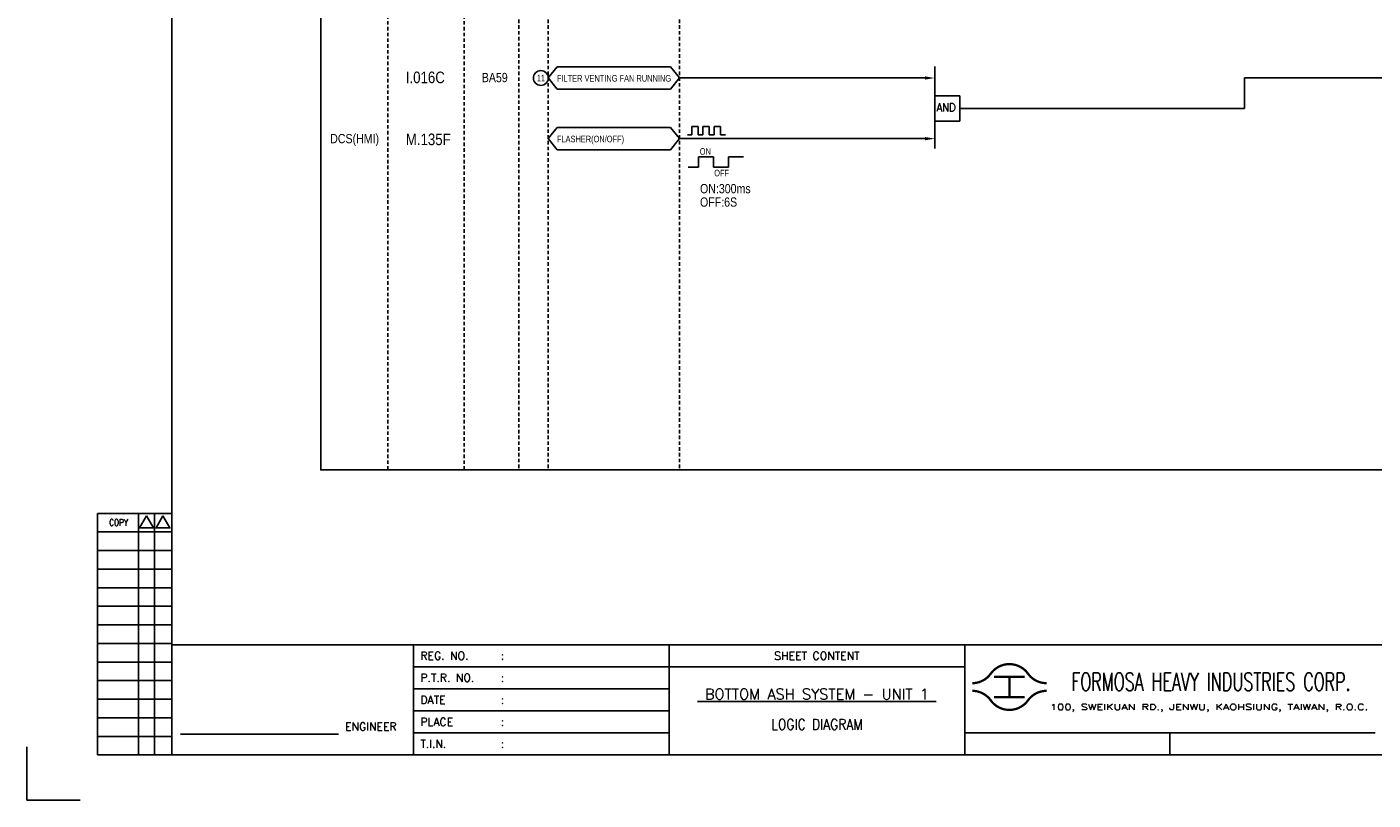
# Model space of a CAD drawing. Extents: x 3010 to 3976, y -172 to 511.
# Tile 1 of 4: x 3010 to 3592, y -172 to 163. Entities that reach past the tile are written whole.
import ezdxf
from ezdxf.enums import TextEntityAlignment as Align

# ---------------------------------------------------------------- set-up
doc = ezdxf.new("R2010")
doc.units = 0
doc.header["$MEASUREMENT"] = 0
doc.linetypes.add('HIDDEN', pattern=[4, 1.5, -1, 1.5])
doc.layers.get('0').update_dxf_attribs({"linetype": 'CONTINUOUS'})
doc.layers.get('Defpoints').update_dxf_attribs({"linetype": 'CONTINUOUS'})
for name, color, linetype in [('CON', 4, 'CONTINUOUS'), ('DCS', 7, 'CONTINUOUS'), ('DIM', 3, 'CONTINUOUS'), ('HID', 2, 'HIDDEN'), ('TEXT', 7, 'CONTINUOUS'), ('圖框CON', 4, 'CONTINUOUS'), ('圖框DIM', 3, 'CONTINUOUS'), ('框線', 6, 'CONTINUOUS')]:
    doc.layers.add(name, color=color, linetype=linetype)
doc.styles.add('E4', font='simplex.shx', dxfattribs={"height": 4})
doc.styles.add('ROMANS', font='romans', dxfattribs={"width": 0.8})
doc.styles.add('style3', font='ARIALN.TTF')

# ---------------------------------------------------------------- blocks, each defined once
blk = doc.blocks.new('Sht_Cont_T3')
at = {"layer": 'TEXT', "color": 3, "linetype": 'Continuous', "style": 'E4'}
for tag, p in [('$SHT_CONT_L1$', (55.63, 24.91)), ('$SHT_CONT_L2$', (55.63, 16.61)), ('$SHT_CONT_L3$', (55.63, 8.3))]:
    blk.add_attdef(tag, text='', height=4, dxfattribs=at).set_placement(p, align=Align.MIDDLE)
blk = doc.blocks.new('LEADER')
at = {"layer": 'CON'}
blk.add_solid([(0.85, -0.57), (0.85, -1.57), (3.85, -1.07)], dxfattribs=at)
blk = doc.blocks.new('1')
at = {"ltscale": 500, "const_width": 0.99}
blk.add_lwpolyline([(1686.83, 57.65, -0.241531), (1678.79, 61.78, 0.512989), (1662.7, 61.78, -0.241531), (1654.66, 57.65, -0.241531)], format="xyb", dxfattribs=at)
for points in [[(1664.14, 60.4), (1677.35, 60.4)], [(1670.74, 60.4), (1670.74, 51.6)], [(1664.14, 51.6), (1677.35, 51.6)]]:
    blk.add_lwpolyline(points, dxfattribs=at)
at = {"const_width": 0.99}
blk.add_lwpolyline([(1686.83, 54.35, 0.241531), (1678.79, 50.22, -0.512989), (1662.7, 50.22, 0.241531), (1654.66, 54.35, 0.241531)], format="xyb", dxfattribs=at)
at = {"layer": 'CON'}
for points in [[(1523.67, 26.6), (1523.67, 74.29)], [(1651.45, 26.6), (1651.45, 74.29)]]:
    blk.add_lwpolyline(points, dxfattribs=at)
at = {"layer": 'CON', "ltscale": 500}
for points in [[(1523.67, 64.75), (1413.11, 64.75)], [(1651.45, 64.75), (1523.67, 64.75)], [(1523.67, 55.22), (1413.11, 55.22)], [(1523.67, 45.69), (1413.11, 45.69)], [(1523.67, 36.15), (1413.11, 36.15)]]:
    blk.add_lwpolyline(points, dxfattribs=at)
at = {"layer": 'Defpoints'}
blk.add_lwpolyline([(1268.99, 7.08), (1246.02, 7.08), (1246.02, 30.05)], dxfattribs=at)
at = {"layer": 'DIM'}
for p, q in [((1276.46, 131.12), (1276.46, 26.6)), ((1276.46, 131.12), (1308.62, 131.12)), ((1294.26, 26.6), (1294.26, 131.12)), ((1301.15, 26.6), (1301.15, 131.12)), ((1276.46, 123.08), (1308.62, 123.08)), ((1276.46, 115.04), (1308.62, 115.04)), ((1276.46, 107), (1308.62, 107)), ((1276.46, 98.96), (1308.62, 98.96)), ((1276.46, 90.92), (1308.62, 90.92)), ((1276.46, 82.88), (1308.62, 82.88)), ((1276.46, 74.84), (1308.62, 74.84)), ((1276.46, 66.8), (1308.62, 66.8)), ((1276.46, 58.76), (1308.62, 58.76)), ((1276.46, 50.72), (1308.62, 50.72)), ((1276.46, 42.68), (1308.62, 42.68)), ((1276.46, 34.64), (1308.62, 34.64)), ((1276.46, 26.6), (1308.62, 26.6))]:
    blk.add_line(p, q, dxfattribs=at)
for points in [[(1297.7, 129.98), (1294.72, 124.81), (1300.69, 124.81)], [(1304.83, 129.98), (1301.84, 124.81), (1307.81, 124.81)]]:
    blk.add_lwpolyline(points, close=True, dxfattribs=at)
at = {"layer": '圖框CON'}
blk.add_line((1740.17, 36.15), (1740.17, 26.6), dxfattribs=at)
for points in [[(1413.11, 26.6), (1413.11, 74.29)], [(1828.89, 36.15), (1802.67, 36.15), (1651.45, 36.15)]]:
    blk.add_lwpolyline(points, dxfattribs=at)
at = {"layer": '圖框DIM'}
blk.add_line((1312.36, 35.55), (1380.65, 35.55), dxfattribs=at)
at = {"layer": '框線'}
for p, q in [((1308.62, 669.81), (1308.62, 26.6)), ((2181.53, 74.29), (1308.62, 74.29)), ((2181.53, 26.6), (1308.62, 26.6))]:
    blk.add_line(p, q, dxfattribs=at)
at = {"color": 90, "ltscale": 500, "style": 'ROMANS', "width": 0.65}
blk.add_text('FORMOSA HEAVY INDUSTRIES CORP.', height=7.7366, dxfattribs=at).set_placement((1757.9, 58.28), align=Align.MIDDLE)
at = {"layer": 'DIM', "style": 'ROMANS', "width": 0.8}
blk.add_text('COPY', height=2.871, dxfattribs=at).set_placement((1285.64, 127.16), align=Align.MIDDLE)
at = {"layer": 'HID', "ltscale": 500, "style": 'ROMANS'}
for s, height, p in [('REG. NO.', 3.446, (1416.1, 69.52)), (':', 3.45, (1450.9, 69.52)), ('P.T.R. NO.', 3.446, (1416.1, 59.99)), (':', 3.45, (1450.9, 59.99)), ('DATE', 3.446, (1416.1, 50.45)), (':', 3.45, (1450.9, 50.45)), ('PLACE', 3.446, (1416.1, 40.92)), (':', 3.45, (1450.9, 40.92)), ('T.I.N.', 3.446, (1416.1, 31.37)), (':', 3.45, (1450.9, 31.39))]:
    blk.add_text(s, height=height, dxfattribs=at).set_placement(p, align=Align.MIDDLE_LEFT)
blk.add_text('SHEET CONTENT', height=3.4457, dxfattribs=at).set_placement((1587.56, 69.52), align=Align.MIDDLE)
at = {"layer": 'HID', "style": 'ROMANS', "width": 1.216198}
blk.add_text('100, SWEIKUAN RD., JENWU, KAOHSIUNG, TAIWAN, R.O.C.', height=2.5897, dxfattribs=at).set_placement((1688.31, 46.06), (1825.84, 46.06), align=Align.FIT)
at = {"layer": 'HID', "style": 'ROMANS'}
blk.add_text('ENGINEER', height=3.446, dxfattribs=at).set_placement((1394.71, 37.18), align=Align.CENTER)

msp = doc.modelspace()

# ---------------------------------------------------------------- linework, layer by layer
at = {"layer": 'CON', "color": 6}
for p, q in [((3235.47, 140.77), (3239.37, 145.58)), ((3288.27, 145.58), (3239.37, 145.58)), ((3292.17, 140.77), (3288.27, 145.58)), ((3402.55, 145.69), (3402.55, 110.27)), ((3235.47, 140.77), (3239.37, 135.95)), ((3292.17, 140.77), (3288.27, 135.95)), ((3239.37, 135.95), (3288.27, 135.95)), ((3402.55, 122.11), (3402.55, 133.07)), ((3413.41, 133.07), (3402.55, 133.07)), ((3413.41, 122.11), (3413.41, 133.07)), ((3235.47, 114.53), (3239.37, 119.35)), ((3288.27, 119.35), (3239.37, 119.35)), ((3292.17, 114.53), (3288.27, 119.35)), ((3413.41, 122.11), (3402.55, 122.11)), ((3235.47, 114.53), (3239.37, 109.71)), ((3292.17, 114.53), (3288.27, 109.71)), ((3239.37, 109.71), (3288.27, 109.71))]:
    msp.add_line(p, q, dxfattribs=at)
at = {"layer": 'CON'}
for p, q in [((3292.17, 140.77), (3399.73, 140.77)), ((3536.4, 140.77), (3737.37, 140.77)), ((3536.4, 140.77), (3536.4, 127.53)), ((3413.41, 127.53), (3536.4, 127.53)), ((3297.48, 119.83), (3300.25, 119.83)), ((3297.48, 116.18), (3297.48, 119.83)), ((3300.25, 119.83), (3300.25, 116.18)), ((3302.33, 116.18), (3302.33, 119.83)), ((3302.33, 119.83), (3305.1, 119.83)), ((3305.1, 119.83), (3305.1, 116.18)), ((3307.18, 119.83), (3309.95, 119.83)), ((3307.18, 116.18), (3307.18, 119.83)), ((3309.95, 119.83), (3309.95, 116.18)), ((3292.17, 114.53), (3400.09, 114.53)), ((3295.61, 116.18), (3297.48, 116.18)), ((3300.25, 116.18), (3302.33, 116.18)), ((3305.1, 116.18), (3307.18, 116.18)), ((3309.95, 116.18), (3312.02, 116.18)), ((3300.4, 102.25), (3300.4, 106.62)), ((3300.4, 106.62), (3306.89, 106.62)), ((3300.4, 106.62), (3306.89, 106.62)), ((3306.89, 106.62), (3306.89, 102.25)), ((3313.38, 106.62), (3313.38, 102.25)), ((3313.38, 106.62), (3319.87, 106.62)), ((3313.38, 106.62), (3319.87, 106.62)), ((3295.9, 102.25), (3300.4, 102.25)), ((3306.89, 102.25), (3313.38, 102.25))]:
    msp.add_line(p, q, dxfattribs=at)
msp.add_lwpolyline([(3137.12, 471.04), (3851.12, 471.04), (3851.12, -28.76), (3137.12, -28.76)], close=True, dxfattribs=at)
msp.add_circle((3232.26, 140.77), 3.21, dxfattribs=at)
at = {"layer": 'HID'}
for p, q in [((3166.17, 470.34), (3166.17, -28.76)), ((3199.09, 470.34), (3199.09, -28.76)), ((3222.81, 471.04), (3222.81, -28.78)), ((3235.47, 471.04), (3235.47, -28.78)), ((3292.17, 471.04), (3292.17, -28.76))]:
    msp.add_line(p, q, dxfattribs=at)

# ---------------------------------------------------------------- block references
msp.add_blockref('1', (1764.07, -178.69))
at = {"layer": 'CON', "xscale": 1.4, "yscale": 1.4, "zscale": 1.4}
for p in [(3397.16, 142.25), (3397.16, 116.02)]:
    msp.add_blockref('LEADER', p, dxfattribs=at)
at = {"layer": 'TEXT', "color": 0}
ref = msp.add_blockref('Sht_Cont_T3', (3287.74, -152.08), dxfattribs=dict(at, xscale=1.148576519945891, yscale=1.148576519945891, zscale=1.148576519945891))
ref.add_attrib('$SHT_CONT_L1$', '%%U BOTTOM ASH SYSTEM - UNIT 1 ', dxfattribs={"color": 3, "linetype": 'Continuous', "height": 4.5943, "style": 'E4'}).set_placement((3351.63, -123.47), align=Align.TOP_CENTER)
ref.add_attrib('$SHT_CONT_L3$', 'LOGIC DIAGRAM', dxfattribs={"color": 3, "linetype": 'Continuous', "height": 4.5943, "style": 'E4', "width": 0.85}).set_placement((3351.63, -142.54), align=Align.BOTTOM_CENTER)

# ---------------------------------------------------------------- texts
at = {"layer": 'CON', "style": 'style3'}
for s, p in [('BA59', (3206.73, 140.95)), ('DCS(HMI)', (3141.2, 114.54))]:
    msp.add_text(s, height=4, dxfattribs=at).set_placement(p, align=Align.MIDDLE_LEFT)
for s, height, p in [('11', 2.8, (3230.53, 138.49)), ('FILTER VENTING FAN RUNNING', 2.8, (3239.21, 138.37)), ('FLASHER(ON/OFF)', 2.8, (3239.21, 112.13)), ('ON', 2.8, (3300.95, 106.75)), ('OFF', 2.8, (3307.21, 97.41)), ('ON:300ms', 4, (3301.07, 89.7)), ('OFF:6S', 4, (3301.07, 83.88))]:
    msp.add_text(s, height=height, dxfattribs=at).set_placement(p, align=Align.BOTTOM_LEFT)
at = {"layer": 'CON', "style": 'ROMANS', "width": 0.9}
msp.add_text('AND', height=3.5, dxfattribs=at).set_placement((3403.34, 125.27), align=Align.BOTTOM_LEFT)
at = {"layer": 'DCS', "linetype": 'ByBlock', "style": 'style3'}
for s, p in [('I.016C', (3173.88, 138.52)), ('M.135F', (3173.88, 111.71))]:
    msp.add_text(s, height=5, dxfattribs=at).set_placement(p)

doc.saveas('drawing.dxf')
